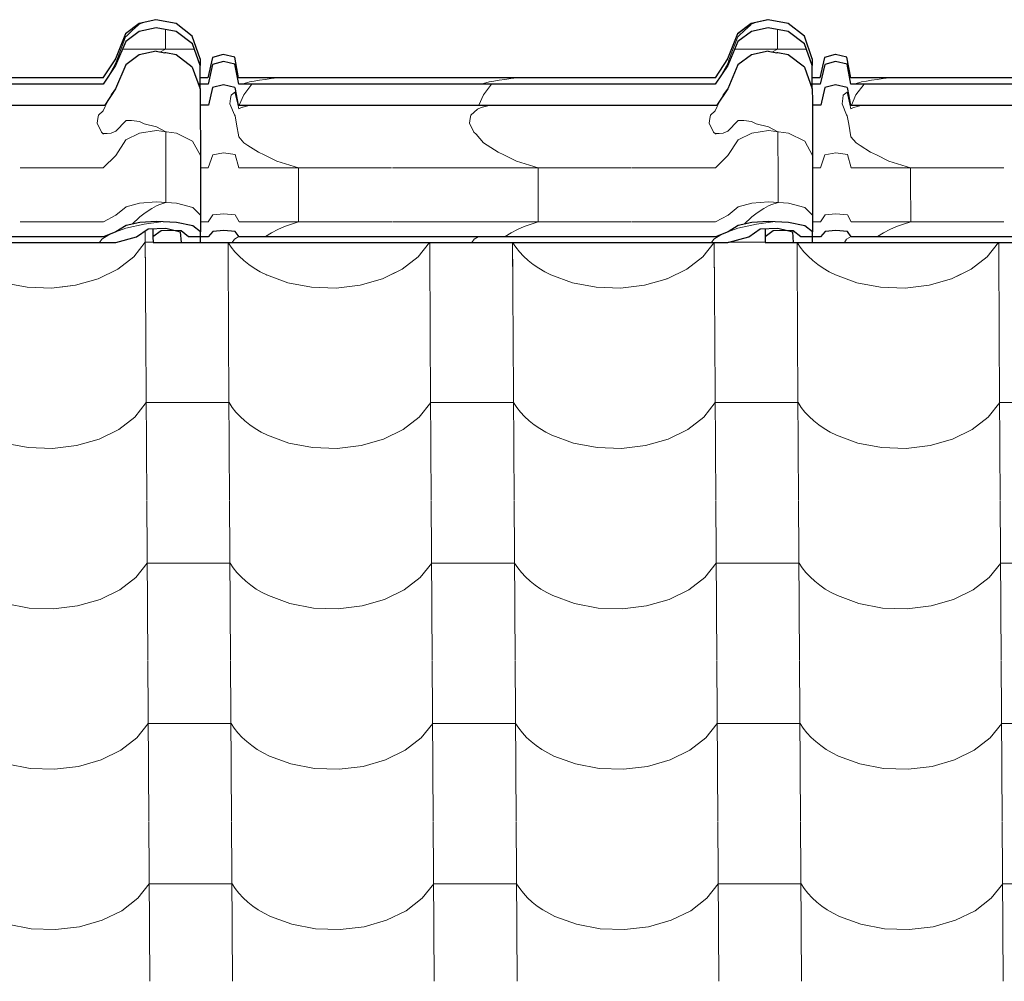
# Model space of a CAD drawing. Header units: millimetres. Extents: x -29001 to 109416, y -1251 to 13451.
# Tile 95 of 163: x -11177 to -10606, y 10428 to 10985. Entities that reach past the tile are written whole.
import ezdxf

# ---------------------------------------------------------------- set-up
doc = ezdxf.new("R2010")
doc.units = ezdxf.units.MM
doc.header["$MEASUREMENT"] = 0
for name, color, linetype in [('POHLED JIŽNÍ_1_Konstrukce - nosné', 7, 'Continuous'), ('POHLED JIŽNÍ_1_Nové_Konstrukce - krov', 7, 'Continuous'), ('POHLED JIŽNÍ_1_Nové_Konstrukce - střechy a skořepiny', 7, 'Continuous'), ('POHLED JIŽNÍ_1_Nové_Výplně - Povrchové', 7, 'Continuous')]:
    doc.layers.add(name, color=color, linetype=linetype)

# ---------------------------------------------------------------- blocks, each defined once
blk = doc.blocks.new('*X1', base_point=(-31394.74, -25864.88))
at = {"layer": 'POHLED JIŽNÍ_1_Nové_Výplně - Povrchové', "color": 21, "linetype": 'Continuous', "lineweight": 20, "true_color": 0xffaaaa}
for p, q in [((-11104.23, 10862.78), (-11103.84, 10799.61)), ((-11110.8, 10847.74), (-11104.19, 10856.13)), ((-11099.57, 10856.13), (-11104.19, 10856.13)), ((-11056.15, 10856.09), (-11055.8, 10799.61)), ((-11056.13, 10856.09), (-11054.31, 10853.33)), ((-10945.81, 10847.74), (-10939.22, 10856.09)), ((-10939.19, 10856.09), (-10938.84, 10799.61)), ((-10891.16, 10856.09), (-10890.8, 10799.61)), ((-10891.13, 10856.09), (-10889.32, 10853.33)), ((-10780.81, 10847.74), (-10774.22, 10856.09)), ((-10774.19, 10856.09), (-10773.84, 10799.61)), ((-10750.18, 10856.13), (-10766.14, 10856.13)), ((-10744.57, 10856.13), (-10750.18, 10856.13)), ((-10726.16, 10856.09), (-10725.81, 10799.61)), ((-10726.14, 10856.09), (-10724.32, 10853.33)), ((-10615.81, 10847.74), (-10609.23, 10856.09)), ((-10609.2, 10856.09), (-10608.84, 10799.61)), ((-11054.31, 10853.33), (-11052.18, 10850.64)), ((-11052.18, 10850.64), (-11049.75, 10848.05)), ((-10889.32, 10853.33), (-10887.18, 10850.64)), ((-10887.18, 10850.64), (-10884.75, 10848.05)), ((-10724.32, 10853.33), (-10722.18, 10850.64)), ((-10722.18, 10850.64), (-10719.76, 10848.05)), ((-11120.07, 10840.57), (-11110.8, 10847.74)), ((-11049.75, 10848.05), (-11047.05, 10845.59)), ((-11047.05, 10845.59), (-11044.1, 10843.26)), ((-10955.07, 10840.57), (-10945.81, 10847.74)), ((-10884.75, 10848.05), (-10882.06, 10845.59)), ((-10882.06, 10845.59), (-10879.1, 10843.26)), ((-10790.08, 10840.57), (-10780.81, 10847.74)), ((-10719.76, 10848.05), (-10717.06, 10845.59)), ((-10717.06, 10845.59), (-10714.11, 10843.26)), ((-10625.08, 10840.57), (-10615.81, 10847.74)), ((-11131.51, 10834.98), (-11120.07, 10840.57)), ((-11044.1, 10843.26), (-11040.9, 10841.08)), ((-11040.9, 10841.08), (-11037.48, 10839.06)), ((-11037.48, 10839.06), (-11033.84, 10837.21)), ((-10966.51, 10834.98), (-10955.07, 10840.57)), ((-10879.1, 10843.26), (-10875.9, 10841.08)), ((-10875.9, 10841.08), (-10872.48, 10839.06)), ((-10872.48, 10839.06), (-10868.85, 10837.21)), ((-10801.52, 10834.98), (-10790.08, 10840.57)), ((-10714.11, 10843.26), (-10710.91, 10841.08)), ((-10710.91, 10841.08), (-10707.48, 10839.06)), ((-10707.48, 10839.06), (-10703.85, 10837.21)), ((-10636.52, 10834.98), (-10625.08, 10840.57)), ((-11186.37, 10832.64), (-11172.69, 10830.05)), ((-11144.55, 10831.25), (-11131.51, 10834.98)), ((-11033.84, 10837.21), (-11021.37, 10832.64)), ((-11021.37, 10832.64), (-11007.7, 10830.05)), ((-10979.55, 10831.25), (-10966.51, 10834.98)), ((-10868.85, 10837.21), (-10856.37, 10832.64)), ((-10856.37, 10832.64), (-10842.7, 10830.05)), ((-10814.55, 10831.25), (-10801.52, 10834.98)), ((-10703.85, 10837.21), (-10691.38, 10832.64)), ((-10691.38, 10832.64), (-10677.7, 10830.05)), ((-10649.56, 10831.25), (-10636.52, 10834.98)), ((-11172.69, 10830.05), (-11158.51, 10829.58)), ((-11158.51, 10829.58), (-11144.55, 10831.25)), ((-11007.7, 10830.05), (-10993.51, 10829.58)), ((-10993.51, 10829.58), (-10979.55, 10831.25)), ((-10842.7, 10830.05), (-10828.52, 10829.58)), ((-10828.52, 10829.58), (-10814.55, 10831.25)), ((-10677.7, 10830.05), (-10663.52, 10829.58)), ((-10663.52, 10829.58), (-10649.56, 10831.25)), ((-11103.83, 10799.27), (-11103.25, 10706.6)), ((-11055.8, 10799.27), (-11055.22, 10706.6)), ((-10938.84, 10799.27), (-10938.26, 10706.6)), ((-10890.8, 10799.27), (-10890.22, 10706.6)), ((-10773.84, 10799.27), (-10773.26, 10706.6)), ((-10725.8, 10799.27), (-10725.23, 10706.6)), ((-10608.84, 10799.27), (-10608.26, 10706.6)), ((-11110.22, 10754.73), (-11103.61, 10763.12)), ((-11079.59, 10763.12), (-11103.61, 10763.12)), ((-11055.57, 10763.12), (-11079.59, 10763.12)), ((-11055.57, 10763.12), (-11053.73, 10760.33)), ((-11053.73, 10760.33), (-11051.59, 10757.63)), ((-10945.23, 10754.73), (-10938.61, 10763.12)), ((-10914.59, 10763.12), (-10938.61, 10763.12)), ((-10890.58, 10763.12), (-10914.59, 10763.12)), ((-10890.58, 10763.12), (-10888.73, 10760.33)), ((-10888.73, 10760.33), (-10886.6, 10757.63)), ((-10780.23, 10754.73), (-10773.61, 10763.12)), ((-10749.6, 10763.12), (-10773.61, 10763.12)), ((-10725.58, 10763.12), (-10749.6, 10763.12)), ((-10725.58, 10763.12), (-10723.74, 10760.33)), ((-10723.74, 10760.33), (-10721.6, 10757.63)), ((-10615.23, 10754.73), (-10608.62, 10763.12)), ((-10584.6, 10763.12), (-10608.62, 10763.12)), ((-11119.49, 10747.56), (-11110.22, 10754.73)), ((-11051.59, 10757.63), (-11049.17, 10755.04)), ((-11049.17, 10755.04), (-11046.47, 10752.58)), ((-11046.47, 10752.58), (-11043.52, 10750.25)), ((-10954.49, 10747.56), (-10945.23, 10754.73)), ((-10886.6, 10757.63), (-10884.17, 10755.04)), ((-10884.17, 10755.04), (-10881.48, 10752.58)), ((-10881.48, 10752.58), (-10878.52, 10750.25)), ((-10789.49, 10747.56), (-10780.23, 10754.73)), ((-10721.6, 10757.63), (-10719.18, 10755.04)), ((-10719.18, 10755.04), (-10716.48, 10752.58)), ((-10716.48, 10752.58), (-10713.52, 10750.25)), ((-10624.5, 10747.56), (-10615.23, 10754.73)), ((-11130.93, 10741.97), (-11119.49, 10747.56)), ((-11043.52, 10750.25), (-11040.32, 10748.07)), ((-11040.32, 10748.07), (-11036.9, 10746.05)), ((-10965.93, 10741.97), (-10954.49, 10747.56)), ((-10878.52, 10750.25), (-10875.32, 10748.07)), ((-10875.32, 10748.07), (-10871.9, 10746.05)), ((-10800.94, 10741.97), (-10789.49, 10747.56)), ((-10713.52, 10750.25), (-10710.33, 10748.07)), ((-10710.33, 10748.07), (-10706.9, 10746.05)), ((-10635.94, 10741.97), (-10624.5, 10747.56)), ((-11143.97, 10738.24), (-11130.93, 10741.97)), ((-11036.9, 10746.05), (-11033.26, 10744.21)), ((-11033.26, 10744.21), (-11020.79, 10739.63)), ((-10978.97, 10738.24), (-10965.93, 10741.97)), ((-10871.9, 10746.05), (-10868.26, 10744.21)), ((-10868.26, 10744.21), (-10855.79, 10739.63)), ((-10813.97, 10738.24), (-10800.94, 10741.97)), ((-10706.9, 10746.05), (-10703.27, 10744.21)), ((-10703.27, 10744.21), (-10690.8, 10739.63)), ((-10648.97, 10738.24), (-10635.94, 10741.97)), ((-11185.79, 10739.63), (-11172.11, 10737.05)), ((-11172.11, 10737.05), (-11157.93, 10736.57)), ((-11157.93, 10736.57), (-11143.97, 10738.24)), ((-11020.79, 10739.63), (-11007.11, 10737.05)), ((-11007.11, 10737.05), (-10992.93, 10736.57)), ((-10992.93, 10736.57), (-10978.97, 10738.24)), ((-10855.79, 10739.63), (-10842.12, 10737.05)), ((-10842.12, 10737.05), (-10827.94, 10736.57)), ((-10827.94, 10736.57), (-10813.97, 10738.24)), ((-10690.8, 10739.63), (-10677.12, 10737.05)), ((-10677.12, 10737.05), (-10662.94, 10736.57)), ((-10662.94, 10736.57), (-10648.97, 10738.24)), ((-11103.25, 10706.27), (-11102.67, 10613.59)), ((-11055.22, 10706.27), (-11054.64, 10613.59)), ((-10938.25, 10706.27), (-10937.68, 10613.59)), ((-10890.22, 10706.27), (-10889.64, 10613.59)), ((-10773.26, 10706.27), (-10772.68, 10613.59)), ((-10725.22, 10706.27), (-10724.64, 10613.59)), ((-10608.26, 10706.27), (-10607.68, 10613.59)), ((-11109.64, 10661.72), (-11103.03, 10670.11)), ((-11079.01, 10670.11), (-11103.03, 10670.11)), ((-11054.99, 10670.11), (-11079.01, 10670.11)), ((-11054.99, 10670.11), (-11053.15, 10667.32)), ((-11053.15, 10667.32), (-11051.01, 10664.62)), ((-10944.64, 10661.72), (-10938.03, 10670.11)), ((-10914.01, 10670.11), (-10938.03, 10670.11)), ((-10889.99, 10670.11), (-10914.01, 10670.11)), ((-10889.99, 10670.11), (-10888.15, 10667.32)), ((-10888.15, 10667.32), (-10886.01, 10664.62)), ((-10779.65, 10661.72), (-10773.03, 10670.11)), ((-10749.01, 10670.11), (-10773.03, 10670.11)), ((-10725, 10670.11), (-10749.01, 10670.11)), ((-10725, 10670.11), (-10723.16, 10667.32)), ((-10723.16, 10667.32), (-10721.02, 10664.62)), ((-10614.65, 10661.72), (-10608.03, 10670.11)), ((-10584.02, 10670.11), (-10608.03, 10670.11)), ((-11118.91, 10654.55), (-11109.64, 10661.72)), ((-11051.01, 10664.62), (-11048.59, 10662.03)), ((-11048.59, 10662.03), (-11045.89, 10659.57)), ((-10953.91, 10654.55), (-10944.64, 10661.72)), ((-10886.01, 10664.62), (-10883.59, 10662.03)), ((-10883.59, 10662.03), (-10880.89, 10659.57)), ((-10788.91, 10654.55), (-10779.65, 10661.72)), ((-10721.02, 10664.62), (-10718.59, 10662.03)), ((-10718.59, 10662.03), (-10715.9, 10659.57)), ((-10623.91, 10654.55), (-10614.65, 10661.72)), ((-11045.89, 10659.57), (-11042.94, 10657.24)), ((-11042.94, 10657.24), (-11039.74, 10655.06)), ((-10880.89, 10659.57), (-10877.94, 10657.24)), ((-10877.94, 10657.24), (-10874.74, 10655.06)), ((-10715.9, 10659.57), (-10712.94, 10657.24)), ((-10712.94, 10657.24), (-10709.74, 10655.06)), ((-11130.35, 10648.96), (-11118.91, 10654.55)), ((-11039.74, 10655.06), (-11036.31, 10653.04)), ((-11036.31, 10653.04), (-11032.68, 10651.2)), ((-11032.68, 10651.2), (-11020.21, 10646.62)), ((-10965.35, 10648.96), (-10953.91, 10654.55)), ((-10874.74, 10655.06), (-10871.32, 10653.04)), ((-10871.32, 10653.04), (-10867.68, 10651.2)), ((-10867.68, 10651.2), (-10855.21, 10646.62)), ((-10800.35, 10648.96), (-10788.91, 10654.55)), ((-10709.74, 10655.06), (-10706.32, 10653.04)), ((-10706.32, 10653.04), (-10702.69, 10651.2)), ((-10702.69, 10651.2), (-10690.21, 10646.62)), ((-10635.36, 10648.96), (-10623.91, 10654.55)), ((-11185.21, 10646.62), (-11171.53, 10644.04)), ((-11171.53, 10644.04), (-11157.35, 10643.57)), ((-11157.35, 10643.57), (-11143.38, 10645.24)), ((-11143.38, 10645.24), (-11130.35, 10648.96)), ((-11020.21, 10646.62), (-11006.53, 10644.04)), ((-11006.53, 10644.04), (-10992.35, 10643.57)), ((-10992.35, 10643.57), (-10978.39, 10645.24)), ((-10978.39, 10645.24), (-10965.35, 10648.96)), ((-10855.21, 10646.62), (-10841.54, 10644.04)), ((-10841.54, 10644.04), (-10827.35, 10643.57)), ((-10827.35, 10643.57), (-10813.39, 10645.24)), ((-10813.39, 10645.24), (-10800.35, 10648.96)), ((-10690.21, 10646.62), (-10676.54, 10644.04)), ((-10676.54, 10644.04), (-10662.36, 10643.57)), ((-10662.36, 10643.57), (-10648.39, 10645.24)), ((-10648.39, 10645.24), (-10635.36, 10648.96)), ((-11102.67, 10613.26), (-11102.09, 10520.58)), ((-11054.64, 10613.26), (-11054.06, 10520.58)), ((-10937.67, 10613.26), (-10937.09, 10520.58)), ((-10889.64, 10613.26), (-10889.06, 10520.58)), ((-10772.68, 10613.26), (-10772.1, 10520.58)), ((-10724.64, 10613.26), (-10724.06, 10520.58)), ((-10607.68, 10613.26), (-10607.1, 10520.58)), ((-11109.06, 10568.71), (-11102.44, 10577.1)), ((-11078.43, 10577.1), (-11102.44, 10577.1)), ((-11054.41, 10577.1), (-11078.43, 10577.1)), ((-11054.41, 10577.1), (-11052.57, 10574.31)), ((-10944.06, 10568.71), (-10937.45, 10577.1)), ((-10913.43, 10577.1), (-10937.45, 10577.1)), ((-10889.41, 10577.1), (-10913.43, 10577.1)), ((-10889.41, 10577.1), (-10887.57, 10574.31)), ((-10779.07, 10568.71), (-10772.45, 10577.1)), ((-10748.43, 10577.1), (-10772.45, 10577.1)), ((-10724.42, 10577.1), (-10748.43, 10577.1)), ((-10724.42, 10577.1), (-10722.57, 10574.31)), ((-10614.07, 10568.71), (-10607.45, 10577.1)), ((-10583.44, 10577.1), (-10607.45, 10577.1)), ((-11052.57, 10574.31), (-11050.43, 10571.61)), ((-11050.43, 10571.61), (-11048.01, 10569.02)), ((-10887.57, 10574.31), (-10885.43, 10571.61)), ((-10885.43, 10571.61), (-10883.01, 10569.02)), ((-10722.57, 10574.31), (-10720.44, 10571.61)), ((-10720.44, 10571.61), (-10718.01, 10569.02)), ((-11118.33, 10561.54), (-11109.06, 10568.71)), ((-11048.01, 10569.02), (-11045.31, 10566.56)), ((-11045.31, 10566.56), (-11042.36, 10564.23)), ((-11042.36, 10564.23), (-11039.16, 10562.05)), ((-10953.33, 10561.54), (-10944.06, 10568.71)), ((-10883.01, 10569.02), (-10880.31, 10566.56)), ((-10880.31, 10566.56), (-10877.36, 10564.23)), ((-10877.36, 10564.23), (-10874.16, 10562.05)), ((-10788.33, 10561.54), (-10779.07, 10568.71)), ((-10718.01, 10569.02), (-10715.32, 10566.56)), ((-10715.32, 10566.56), (-10712.36, 10564.23)), ((-10712.36, 10564.23), (-10709.16, 10562.05)), ((-10623.33, 10561.54), (-10614.07, 10568.71)), ((-11129.77, 10555.95), (-11118.33, 10561.54)), ((-11039.16, 10562.05), (-11035.73, 10560.04)), ((-11035.73, 10560.04), (-11032.1, 10558.19)), ((-10964.77, 10555.95), (-10953.33, 10561.54)), ((-10874.16, 10562.05), (-10870.73, 10560.04)), ((-10870.73, 10560.04), (-10867.1, 10558.19)), ((-10799.77, 10555.95), (-10788.33, 10561.54)), ((-10709.16, 10562.05), (-10705.74, 10560.04)), ((-10705.74, 10560.04), (-10702.1, 10558.19)), ((-10634.78, 10555.95), (-10623.33, 10561.54)), ((-11184.62, 10553.61), (-11170.95, 10551.03)), ((-11142.8, 10552.23), (-11129.77, 10555.95)), ((-11032.1, 10558.19), (-11019.63, 10553.61)), ((-11019.63, 10553.61), (-11005.95, 10551.03)), ((-10977.81, 10552.23), (-10964.77, 10555.95)), ((-10867.1, 10558.19), (-10854.63, 10553.61)), ((-10854.63, 10553.61), (-10840.95, 10551.03)), ((-10812.81, 10552.23), (-10799.77, 10555.95)), ((-10702.1, 10558.19), (-10689.63, 10553.61)), ((-10689.63, 10553.61), (-10675.96, 10551.03)), ((-10647.81, 10552.23), (-10634.78, 10555.95)), ((-11170.95, 10551.03), (-11156.77, 10550.56)), ((-11156.77, 10550.56), (-11142.8, 10552.23)), ((-11005.95, 10551.03), (-10991.77, 10550.56)), ((-10991.77, 10550.56), (-10977.81, 10552.23)), ((-10840.95, 10551.03), (-10826.77, 10550.56)), ((-10826.77, 10550.56), (-10812.81, 10552.23)), ((-10675.96, 10551.03), (-10661.78, 10550.56)), ((-10661.78, 10550.56), (-10647.81, 10552.23)), ((-11102.09, 10520.25), (-11101.51, 10427.57)), ((-11054.05, 10520.25), (-11053.48, 10427.57)), ((-10937.09, 10520.25), (-10936.51, 10427.57)), ((-10889.06, 10520.25), (-10888.48, 10427.57)), ((-10772.09, 10520.25), (-10771.51, 10427.57)), ((-10724.06, 10520.25), (-10723.48, 10427.57)), ((-10607.1, 10520.25), (-10606.52, 10427.57)), ((-11108.48, 10475.7), (-11101.86, 10484.09)), ((-11077.85, 10484.09), (-11101.86, 10484.09)), ((-11053.83, 10484.09), (-11077.85, 10484.09)), ((-11053.83, 10484.09), (-11051.99, 10481.3)), ((-11051.99, 10481.3), (-11049.85, 10478.6)), ((-11049.85, 10478.6), (-11047.43, 10476.01)), ((-10943.48, 10475.7), (-10936.87, 10484.09)), ((-10912.85, 10484.09), (-10936.87, 10484.09)), ((-10888.83, 10484.09), (-10912.85, 10484.09)), ((-10888.83, 10484.09), (-10886.99, 10481.3)), ((-10886.99, 10481.3), (-10884.85, 10478.6)), ((-10884.85, 10478.6), (-10882.43, 10476.01)), ((-10778.48, 10475.7), (-10771.87, 10484.09)), ((-10747.85, 10484.09), (-10771.87, 10484.09)), ((-10723.83, 10484.09), (-10747.85, 10484.09)), ((-10723.83, 10484.09), (-10721.99, 10481.3)), ((-10721.99, 10481.3), (-10719.85, 10478.6)), ((-10719.85, 10478.6), (-10717.43, 10476.01)), ((-10613.49, 10475.7), (-10606.87, 10484.09)), ((-10582.85, 10484.09), (-10606.87, 10484.09)), ((-11117.74, 10468.53), (-11108.48, 10475.7)), ((-11047.43, 10476.01), (-11044.73, 10473.55)), ((-11044.73, 10473.55), (-11041.77, 10471.22)), ((-10952.75, 10468.53), (-10943.48, 10475.7)), ((-10882.43, 10476.01), (-10879.73, 10473.55)), ((-10879.73, 10473.55), (-10876.78, 10471.22)), ((-10787.75, 10468.53), (-10778.48, 10475.7)), ((-10717.43, 10476.01), (-10714.73, 10473.55)), ((-10714.73, 10473.55), (-10711.78, 10471.22)), ((-10622.75, 10468.53), (-10613.49, 10475.7)), ((-11129.19, 10462.94), (-11117.74, 10468.53)), ((-11041.77, 10471.22), (-11038.58, 10469.04)), ((-11038.58, 10469.04), (-11035.15, 10467.03)), ((-11035.15, 10467.03), (-11031.52, 10465.18)), ((-10964.19, 10462.94), (-10952.75, 10468.53)), ((-10876.78, 10471.22), (-10873.58, 10469.04)), ((-10873.58, 10469.04), (-10870.15, 10467.03)), ((-10870.15, 10467.03), (-10866.52, 10465.18)), ((-10799.19, 10462.94), (-10787.75, 10468.53)), ((-10711.78, 10471.22), (-10708.58, 10469.04)), ((-10708.58, 10469.04), (-10705.16, 10467.03)), ((-10705.16, 10467.03), (-10701.52, 10465.18)), ((-10634.19, 10462.94), (-10622.75, 10468.53)), ((-11142.22, 10459.22), (-11129.19, 10462.94)), ((-11031.52, 10465.18), (-11019.05, 10460.61)), ((-10977.22, 10459.22), (-10964.19, 10462.94)), ((-10866.52, 10465.18), (-10854.05, 10460.61)), ((-10812.23, 10459.22), (-10799.19, 10462.94)), ((-10701.52, 10465.18), (-10689.05, 10460.61)), ((-10647.23, 10459.22), (-10634.19, 10462.94)), ((-11184.04, 10460.61), (-11170.37, 10458.02)), ((-11170.37, 10458.02), (-11156.19, 10457.55)), ((-11156.19, 10457.55), (-11142.22, 10459.22)), ((-11019.05, 10460.61), (-11005.37, 10458.02)), ((-11005.37, 10458.02), (-10991.19, 10457.55)), ((-10991.19, 10457.55), (-10977.22, 10459.22)), ((-10854.05, 10460.61), (-10840.37, 10458.02)), ((-10840.37, 10458.02), (-10826.19, 10457.55)), ((-10826.19, 10457.55), (-10812.23, 10459.22)), ((-10689.05, 10460.61), (-10675.38, 10458.02)), ((-10675.38, 10458.02), (-10661.19, 10457.55)), ((-10661.19, 10457.55), (-10647.23, 10459.22))]:
    blk.add_line(p, q, dxfattribs=at)
blk = doc.blocks.new('*X2', base_point=(-31394.74, -25864.88))
at = {"layer": 'POHLED JIŽNÍ_1_Nové_Konstrukce - střechy a skořepiny', "color": 21, "linetype": 'Continuous', "lineweight": 20, "true_color": 0xffaaaa}
for p, q in [((-11104.23, 10862.78), (-11104.04, 10832.49)), ((-11110.8, 10847.74), (-11104.19, 10856.13)), ((-11099.57, 10856.13), (-11104.19, 10856.13)), ((-11056.15, 10856.09), (-11056.04, 10837.16)), ((-11056.13, 10856.09), (-11054.31, 10853.33)), ((-10945.81, 10847.74), (-10939.22, 10856.09)), ((-10939.19, 10856.09), (-10939.07, 10836.98)), ((-10891.16, 10856.09), (-10891.04, 10836.91)), ((-10891.13, 10856.09), (-10889.32, 10853.33)), ((-10780.81, 10847.74), (-10774.22, 10856.09)), ((-10774.19, 10856.09), (-10774.01, 10826.19)), ((-10750.18, 10856.13), (-10766.14, 10856.13)), ((-10744.57, 10856.13), (-10750.18, 10856.13)), ((-10726.16, 10856.09), (-10726.02, 10833.08)), ((-10726.14, 10856.09), (-10724.32, 10853.33)), ((-10615.81, 10847.74), (-10609.23, 10856.09)), ((-10609.2, 10856.09), (-10609.07, 10836.49)), ((-11054.31, 10853.33), (-11052.18, 10850.64)), ((-11052.18, 10850.64), (-11049.75, 10848.05)), ((-10889.32, 10853.33), (-10887.18, 10850.64)), ((-10887.18, 10850.64), (-10884.75, 10848.05)), ((-10724.32, 10853.33), (-10722.18, 10850.64)), ((-10722.18, 10850.64), (-10719.76, 10848.05)), ((-11120.07, 10840.57), (-11110.8, 10847.74)), ((-11049.75, 10848.05), (-11047.05, 10845.59)), ((-11047.05, 10845.59), (-11044.1, 10843.26)), ((-10955.07, 10840.57), (-10945.81, 10847.74)), ((-10884.75, 10848.05), (-10882.06, 10845.59)), ((-10882.06, 10845.59), (-10879.1, 10843.26)), ((-10790.08, 10840.57), (-10780.81, 10847.74)), ((-10719.76, 10848.05), (-10717.06, 10845.59)), ((-10717.06, 10845.59), (-10714.11, 10843.26)), ((-10625.08, 10840.57), (-10615.81, 10847.74)), ((-11131.51, 10834.98), (-11120.07, 10840.57)), ((-11044.1, 10843.26), (-11040.9, 10841.08)), ((-11040.9, 10841.08), (-11037.48, 10839.06)), ((-11037.48, 10839.06), (-11033.84, 10837.21)), ((-10962.34, 10837.02), (-10955.07, 10840.57)), ((-10879.1, 10843.26), (-10875.9, 10841.08)), ((-10875.9, 10841.08), (-10872.48, 10839.06)), ((-10872.48, 10839.06), (-10868.85, 10837.21)), ((-10801.52, 10834.98), (-10790.08, 10840.57)), ((-10714.11, 10843.26), (-10710.91, 10841.08)), ((-10710.91, 10841.08), (-10707.48, 10839.06)), ((-10707.48, 10839.06), (-10703.85, 10837.21)), ((-10633.35, 10836.53), (-10625.08, 10840.57)), ((-11144.55, 10831.25), (-11131.51, 10834.98)), ((-11033.84, 10837.21), (-11033.6, 10837.13)), ((-10868.85, 10837.21), (-10867.93, 10836.88)), ((-10801.9, 10834.87), (-10801.52, 10834.98)), ((-10703.85, 10837.21), (-10702.25, 10836.63)), ((-11153.51, 10830.18), (-11144.55, 10831.25))]:
    blk.add_line(p, q, dxfattribs=at)

msp = doc.modelspace()

# ---------------------------------------------------------------- linework, layer by layer
at = {"layer": 'POHLED JIŽNÍ_1_Nové_Konstrukce - krov', "color": 1, "linetype": 'Continuous', "lineweight": 25}
for p, q in [((-11107.73, 10983.03), (-11115.6, 10976.93)), ((-11098.01, 10985.2), (-11107.73, 10983.03)), ((-11086.29, 10982.9), (-11097.94, 10985.2)), ((-11076.9, 10975.64), (-11086.29, 10982.9)), ((-10752.74, 10983.03), (-10760.6, 10976.93)), ((-10743.01, 10985.2), (-10752.74, 10983.03)), ((-10731.29, 10982.9), (-10742.94, 10985.2)), ((-10721.9, 10975.64), (-10731.29, 10982.9)), ((-11115.6, 10976.93), (-11121.47, 10962.56)), ((-11107.61, 10978.44), (-11115.48, 10972.52)), ((-11097.88, 10980.54), (-11107.61, 10978.44)), ((-11086.22, 10978.31), (-11097.88, 10980.54)), ((-11076.84, 10971.28), (-11086.22, 10978.31)), ((-11072.37, 10962.56), (-11076.9, 10975.64)), ((-10760.6, 10976.93), (-10766.47, 10962.56)), ((-10752.61, 10978.44), (-10760.48, 10972.52)), ((-10742.88, 10980.54), (-10752.61, 10978.44)), ((-10731.22, 10978.31), (-10742.88, 10980.54)), ((-10721.84, 10971.28), (-10731.22, 10978.31)), ((-10717.37, 10962.56), (-10721.9, 10975.64)), ((-11115.48, 10972.52), (-11121.36, 10958.59)), ((-11072.31, 10958.59), (-11076.84, 10971.28)), ((-10760.48, 10972.52), (-10766.36, 10958.59)), ((-10717.31, 10958.59), (-10721.84, 10971.28)), ((-11107.61, 10964.91), (-11115.49, 10959)), ((-11097.88, 10967.02), (-11107.61, 10964.91)), ((-11097.88, 10967.02), (-11092.82, 10966.05)), ((-11092.24, 10965.94), (-11092.82, 10966.05)), ((-11092.4, 10966.08), (-11092.24, 10965.94)), ((-11086.23, 10964.79), (-11092.24, 10965.94)), ((-11076.85, 10957.75), (-11086.23, 10964.79)), ((-11058.95, 10965.04), (-11065.18, 10963.3)), ((-11052.17, 10963.47), (-11058.89, 10965.04)), ((-10752.62, 10964.91), (-10760.49, 10959)), ((-10742.89, 10967.02), (-10752.62, 10964.91)), ((-10742.89, 10967.02), (-10737.82, 10966.05)), ((-10737.24, 10965.94), (-10737.82, 10966.05)), ((-10737.4, 10966.08), (-10737.24, 10965.94)), ((-10731.23, 10964.79), (-10737.24, 10965.94)), ((-10721.85, 10957.75), (-10731.23, 10964.79)), ((-10703.95, 10965.04), (-10710.19, 10963.3)), ((-10697.17, 10963.47), (-10703.89, 10965.04)), ((-11121.47, 10962.56), (-11128.69, 10951.44)), ((-11121.36, 10958.59), (-11128.58, 10947.81)), ((-11115.49, 10959), (-11121.37, 10945.07)), ((-11072.37, 10962.56), (-11072.31, 10958.59)), ((-11072.32, 10947.81), (-11072.31, 10958.59)), ((-11065.18, 10963.3), (-11067.85, 10951.44)), ((-11065.07, 10959.31), (-11067.75, 10947.81)), ((-11058.83, 10961), (-11065.07, 10959.31)), ((-11052.11, 10959.47), (-11058.83, 10961)), ((-11049.98, 10951.44), (-11052.17, 10963.47)), ((-11049.93, 10947.81), (-11052.11, 10959.47)), ((-10766.47, 10962.56), (-10773.69, 10951.44)), ((-10766.36, 10958.59), (-10773.58, 10947.81)), ((-10760.49, 10959), (-10766.37, 10945.07)), ((-10717.37, 10962.56), (-10717.31, 10958.59)), ((-10717.32, 10947.81), (-10717.31, 10958.59)), ((-10710.19, 10963.3), (-10712.85, 10951.44)), ((-10710.07, 10959.31), (-10712.75, 10947.81)), ((-10703.84, 10961), (-10710.07, 10959.31)), ((-10697.11, 10959.47), (-10703.84, 10961)), ((-10694.98, 10951.44), (-10697.17, 10963.47)), ((-10694.93, 10947.81), (-10697.11, 10959.47)), ((-11076.85, 10957.75), (-11072.32, 10945.07)), ((-10721.85, 10957.75), (-10717.32, 10945.07)), ((-11134.17, 10951.44), (-11399.74, 10951.44)), ((-11134.12, 10947.81), (-11399.69, 10947.81)), ((-11128.63, 10951.44), (-11134.17, 10951.44)), ((-11128.58, 10947.81), (-11134.12, 10947.81)), ((-11067.75, 10947.81), (-11073.3, 10947.81)), ((-11072.32, 10945.07), (-11072.32, 10947.81)), ((-11067.8, 10951.44), (-11072.31, 10951.44)), ((-11058.84, 10947.48), (-11065.08, 10945.79)), ((-11052.12, 10945.95), (-11058.84, 10947.48)), ((-11044.74, 10951.44), (-11049.98, 10951.44)), ((-11044.69, 10947.81), (-11049.93, 10947.81)), ((-10779.17, 10951.44), (-11044.74, 10951.44)), ((-10779.12, 10947.81), (-11044.69, 10947.81)), ((-10773.64, 10951.44), (-10779.17, 10951.44)), ((-10773.58, 10947.81), (-10779.12, 10947.81)), ((-10712.75, 10947.81), (-10718.3, 10947.81)), ((-10712.8, 10951.44), (-10717.32, 10951.44)), ((-10717.32, 10945.07), (-10717.32, 10947.81)), ((-10703.85, 10947.48), (-10710.08, 10945.79)), ((-10697.12, 10945.95), (-10703.85, 10947.48)), ((-10689.75, 10951.44), (-10694.98, 10951.44)), ((-10689.7, 10947.81), (-10694.93, 10947.81)), ((-10424.18, 10951.44), (-10689.75, 10951.44)), ((-10424.12, 10947.81), (-10689.7, 10947.81)), ((-11121.37, 10945.07), (-11127.64, 10935.71)), ((-11072.32, 10945.07), (-11072.27, 10938.09)), ((-11065.08, 10945.79), (-11067.42, 10935.71)), ((-11052.12, 10945.95), (-11050.21, 10935.71)), ((-10766.37, 10945.07), (-10772.64, 10935.71)), ((-10717.32, 10945.07), (-10717.27, 10938.09)), ((-10710.08, 10945.79), (-10712.43, 10935.71)), ((-10697.12, 10945.95), (-10695.21, 10935.71)), ((-11405.2, 10935.71), (-11127.64, 10935.71)), ((-11072.27, 10938.09), (-11072.23, 10927.87)), ((-11067.42, 10935.71), (-11072.26, 10935.71)), ((-11050.21, 10935.71), (-10772.64, 10935.71)), ((-10717.27, 10938.09), (-10717.23, 10927.87)), ((-10712.43, 10935.71), (-10717.26, 10935.71)), ((-10695.21, 10935.71), (-10417.64, 10935.71)), ((-11072.23, 10927.87), (-11072.19, 10914.75)), ((-10717.23, 10927.87), (-10717.19, 10914.75)), ((-11072.19, 10914.75), (-11072.16, 10899.1)), ((-10717.19, 10914.75), (-10717.16, 10899.1)), ((-11072.16, 10899.1), (-11072.13, 10881.41)), ((-10717.16, 10899.1), (-10717.13, 10881.41)), ((-11072.13, 10881.41), (-11072.12, 10862.22)), ((-10717.13, 10881.41), (-10717.12, 10862.22)), ((-11107.38, 10867.54), (-11115.26, 10865.95)), ((-11097.64, 10868.1), (-11107.38, 10867.54)), ((-11085.99, 10867.5), (-11097.64, 10868.1)), ((-11076.62, 10865.62), (-11085.99, 10867.5)), ((-10752.38, 10867.54), (-10760.26, 10865.95)), ((-10742.64, 10868.1), (-10752.38, 10867.54)), ((-10731, 10867.5), (-10742.64, 10868.1)), ((-10721.62, 10865.62), (-10731, 10867.5)), ((-11121.16, 10862.22), (-11128.41, 10859.33)), ((-11115.26, 10865.95), (-11121.16, 10862.22)), ((-11109.16, 10859.33), (-11102.5, 10864)), ((-11102.5, 10864), (-11092.19, 10864.23)), ((-11099.69, 10864.06), (-11099.69, 10859.33)), ((-11094.93, 10862.76), (-11099.69, 10859.33)), ((-11088.89, 10863.02), (-11094.93, 10862.76)), ((-11092.19, 10864.23), (-11086.75, 10862.92)), ((-11083.33, 10862.76), (-11088.89, 10863.02)), ((-11086.75, 10862.92), (-11083.85, 10862.22)), ((-11083.85, 10862.22), (-11083.34, 10856.09)), ((-11078.98, 10859.33), (-11083.33, 10862.76)), ((-11072.12, 10862.22), (-11076.62, 10865.62)), ((-11072.14, 10859.33), (-11072.12, 10862.22)), ((-11064.88, 10862.41), (-11067.57, 10859.33)), ((-11058.64, 10862.87), (-11064.88, 10862.41)), ((-11051.91, 10862.46), (-11058.64, 10862.87)), ((-11049.75, 10859.33), (-11051.91, 10862.46)), ((-10766.16, 10862.22), (-10773.41, 10859.33)), ((-10760.26, 10865.95), (-10766.16, 10862.22)), ((-10754.16, 10859.33), (-10747.5, 10864)), ((-10747.5, 10864), (-10737.19, 10864.23)), ((-10744.69, 10864.06), (-10744.69, 10859.33)), ((-10739.93, 10862.76), (-10744.69, 10859.33)), ((-10733.89, 10863.02), (-10739.93, 10862.76)), ((-10737.19, 10864.23), (-10731.75, 10862.92)), ((-10728.33, 10862.76), (-10733.89, 10863.02)), ((-10731.75, 10862.92), (-10728.85, 10862.22)), ((-10728.85, 10862.22), (-10728.34, 10856.09)), ((-10723.98, 10859.33), (-10728.33, 10862.76)), ((-10717.12, 10862.22), (-10721.62, 10865.62)), ((-10717.14, 10859.33), (-10717.12, 10862.22)), ((-10709.88, 10862.41), (-10712.57, 10859.33)), ((-10703.64, 10862.87), (-10709.88, 10862.41)), ((-10696.92, 10862.46), (-10703.64, 10862.87)), ((-10694.76, 10859.33), (-10696.92, 10862.46)), ((-11412.42, 10856.09), (-11121.28, 10856.09)), ((-11133.95, 10859.33), (-11399.52, 10859.33)), ((-11128.41, 10859.33), (-11133.95, 10859.33)), ((-11121.28, 10856.09), (-11109.16, 10859.33)), ((-11099.69, 10859.33), (-11099.57, 10856.09)), ((-11099.57, 10856.09), (-11084.63, 10856.09)), ((-11084.63, 10856.09), (-11083.34, 10856.09)), ((-11083.34, 10856.09), (-11072.17, 10856.09)), ((-11073.8, 10859.33), (-11078.98, 10859.33)), ((-11067.57, 10859.33), (-11073.8, 10859.33)), ((-11072.17, 10856.09), (-11072.14, 10859.33)), ((-11072.17, 10856.09), (-11057.42, 10856.09)), ((-11057.42, 10856.09), (-10766.28, 10856.09)), ((-11044.52, 10859.33), (-11049.75, 10859.33)), ((-10778.95, 10859.33), (-11044.52, 10859.33)), ((-10773.41, 10859.33), (-10778.95, 10859.33)), ((-10766.28, 10856.09), (-10754.16, 10859.33)), ((-10744.69, 10859.33), (-10744.57, 10856.09)), ((-10744.57, 10856.09), (-10729.63, 10856.09)), ((-10729.63, 10856.09), (-10728.34, 10856.09)), ((-10728.34, 10856.09), (-10717.17, 10856.09)), ((-10718.8, 10859.33), (-10723.98, 10859.33)), ((-10712.57, 10859.33), (-10718.8, 10859.33)), ((-10717.17, 10856.09), (-10717.14, 10859.33)), ((-10717.17, 10856.09), (-10702.42, 10856.09)), ((-10702.42, 10856.09), (-10411.28, 10856.09)), ((-10689.52, 10859.33), (-10694.76, 10859.33)), ((-10423.95, 10859.33), (-10689.52, 10859.33))]:
    msp.add_line(p, q, dxfattribs=at)
at = {"layer": 'POHLED JIŽNÍ_1_Nové_Konstrukce - krov', "color": 21, "linetype": 'Continuous', "lineweight": 20, "true_color": 0xffaaaa}
for p, q in [((-11107.69, 10983.03), (-11115.56, 10976.93)), ((-11108.18, 10982.11), (-11111.66, 10978.88)), ((-11107.66, 10982.59), (-11108.18, 10982.11)), ((-11097.96, 10985.2), (-11107.69, 10983.03)), ((-11104.51, 10983.72), (-11107.66, 10982.59)), ((-11104.43, 10983.75), (-11104.51, 10983.72)), ((-11100.65, 10984.6), (-11104.43, 10983.75)), ((-11097.95, 10985.2), (-11100.65, 10984.6)), ((-10752.69, 10983.03), (-10760.56, 10976.93)), ((-10753.19, 10982.11), (-10756.66, 10978.88)), ((-10752.66, 10982.59), (-10753.19, 10982.11)), ((-10742.96, 10985.2), (-10752.69, 10983.03)), ((-10749.51, 10983.72), (-10752.66, 10982.59)), ((-10749.43, 10983.75), (-10749.51, 10983.72)), ((-10745.65, 10984.6), (-10749.43, 10983.75)), ((-10742.95, 10985.2), (-10745.65, 10984.6)), ((-11115.56, 10976.93), (-11121.43, 10962.56)), ((-11115.56, 10976.93), (-11121.43, 10962.56)), ((-11114.9, 10975.8), (-11115.52, 10975.21)), ((-11111.66, 10978.88), (-11114.9, 10975.8)), ((-11092.38, 10979.49), (-11092.38, 10968.08)), ((-10760.56, 10976.93), (-10766.43, 10962.56)), ((-10760.56, 10976.93), (-10766.43, 10962.56)), ((-10759.91, 10975.8), (-10760.52, 10975.21)), ((-10756.66, 10978.88), (-10759.91, 10975.8)), ((-10737.38, 10979.49), (-10737.38, 10968.08)), ((-11115.52, 10975.21), (-11117.91, 10968.92)), ((-11115.52, 10975.21), (-11117.91, 10968.92)), ((-10760.52, 10975.21), (-10762.92, 10968.92)), ((-10760.52, 10975.21), (-10762.92, 10968.92)), ((-11117.91, 10968.92), (-11120.67, 10961.67)), ((-11117.91, 10968.92), (-11120.67, 10961.67)), ((-11075.7, 10968.08), (-11117.35, 10968.08)), ((-11095.38, 10966.54), (-11092.38, 10968.08)), ((-11058.91, 10965.04), (-11065.14, 10963.3)), ((-10762.92, 10968.92), (-10765.67, 10961.67)), ((-10762.92, 10968.92), (-10765.67, 10961.67)), ((-10720.7, 10968.08), (-10762.36, 10968.08)), ((-10740.38, 10966.54), (-10737.38, 10968.08)), ((-10703.91, 10965.04), (-10710.14, 10963.3)), ((-11121.43, 10962.56), (-11128.65, 10951.44)), ((-11121.43, 10962.56), (-11128.65, 10951.44)), ((-11121.37, 10959.77), (-11125.34, 10952.65)), ((-11121.37, 10959.77), (-11125.34, 10952.65)), ((-11120.67, 10961.67), (-11121.37, 10959.77)), ((-11120.67, 10961.67), (-11121.37, 10959.77)), ((-11065.14, 10963.3), (-11067.81, 10951.44)), ((-11065.14, 10963.3), (-11067.81, 10951.44)), ((-10766.43, 10962.56), (-10773.65, 10951.44)), ((-10766.43, 10962.56), (-10773.65, 10951.44)), ((-10766.37, 10959.77), (-10770.34, 10952.65)), ((-10766.37, 10959.77), (-10770.34, 10952.65)), ((-10765.67, 10961.67), (-10766.37, 10959.77)), ((-10765.67, 10961.67), (-10766.37, 10959.77)), ((-10710.14, 10963.3), (-10712.81, 10951.44)), ((-10710.14, 10963.3), (-10712.81, 10951.44)), ((-11044.71, 10948.8), (-11048.34, 10947.81)), ((-11047.01, 10941.56), (-11042.29, 10947.81)), ((-11043.68, 10949.08), (-11044.71, 10948.8)), ((-11040.92, 10949.62), (-11043.68, 10949.08)), ((-11037.91, 10950.12), (-11040.92, 10949.62)), ((-11034.66, 10950.6), (-11037.91, 10950.12)), ((-11031.19, 10951.03), (-11034.66, 10950.6)), ((-11027.52, 10951.43), (-11031.19, 10951.03)), ((-11027.44, 10951.44), (-11027.52, 10951.43)), ((-10904.68, 10949.08), (-10909.34, 10947.81)), ((-10908.01, 10941.56), (-10903.29, 10947.81)), ((-10901.92, 10949.62), (-10904.68, 10949.08)), ((-10898.91, 10950.12), (-10901.92, 10949.62)), ((-10895.66, 10950.6), (-10898.91, 10950.12)), ((-10892.19, 10951.03), (-10895.66, 10950.6)), ((-10888.52, 10951.43), (-10892.19, 10951.03)), ((-10888.44, 10951.44), (-10888.52, 10951.43)), ((-10689.71, 10948.8), (-10693.34, 10947.81)), ((-10692.01, 10941.56), (-10687.29, 10947.81)), ((-10688.68, 10949.08), (-10689.71, 10948.8)), ((-10685.92, 10949.62), (-10688.68, 10949.08)), ((-10682.91, 10950.12), (-10685.92, 10949.62)), ((-10679.67, 10950.6), (-10682.91, 10950.12)), ((-10676.19, 10951.03), (-10679.67, 10950.6)), ((-10672.52, 10951.43), (-10676.19, 10951.03)), ((-10672.44, 10951.44), (-10672.52, 10951.43)), ((-11124.56, 10940.31), (-11124.01, 10941.56)), ((-11124.56, 10940.31), (-11124.01, 10941.56)), ((-11124.01, 10941.56), (-11121.37, 10945.07)), ((-11124.01, 10941.56), (-11121.45, 10944.94)), ((-11054.33, 10941.37), (-11054.65, 10939.46)), ((-11052.1, 10943.16), (-11054.33, 10941.37)), ((-11050.49, 10936.24), (-11052.1, 10943.16)), ((-11049.59, 10935.71), (-11047.01, 10941.56)), ((-10910.59, 10935.71), (-10908.01, 10941.56)), ((-10769.56, 10940.31), (-10769.01, 10941.56)), ((-10769.56, 10940.31), (-10769.01, 10941.56)), ((-10769.01, 10941.56), (-10766.37, 10945.07)), ((-10769.01, 10941.56), (-10766.45, 10944.94)), ((-10699.33, 10941.37), (-10699.65, 10939.46)), ((-10697.1, 10943.16), (-10699.33, 10941.37)), ((-10695.49, 10936.24), (-10697.1, 10943.16)), ((-10694.59, 10935.71), (-10692.01, 10941.56)), ((-11125.35, 10939.13), (-11127.49, 10934.88)), ((-11125.35, 10939.13), (-11127.49, 10934.88)), ((-11054.65, 10939.46), (-11055, 10936.42)), ((-11055, 10936.42), (-11052.48, 10930.02)), ((-11049.93, 10933.53), (-11050.49, 10936.24)), ((-11043.68, 10935.41), (-11044.71, 10935.16)), ((-11043.68, 10935.41), (-11044.71, 10935.16)), ((-11041.9, 10935.71), (-11043.68, 10935.41)), ((-11041.9, 10935.71), (-11043.68, 10935.41)), ((-10904.69, 10935.41), (-10909.35, 10934.29)), ((-10904.69, 10935.41), (-10908.69, 10934.44)), ((-10902.9, 10935.71), (-10904.69, 10935.41)), ((-10902.9, 10935.71), (-10904.69, 10935.41)), ((-10770.35, 10939.13), (-10772.5, 10934.88)), ((-10770.35, 10939.13), (-10772.5, 10934.88)), ((-10699.65, 10939.46), (-10700.01, 10936.42)), ((-10700.01, 10936.42), (-10697.49, 10930.02)), ((-10694.93, 10933.53), (-10695.49, 10936.24)), ((-10688.69, 10935.41), (-10689.72, 10935.16)), ((-10688.69, 10935.41), (-10689.72, 10935.16)), ((-10686.9, 10935.71), (-10688.69, 10935.41)), ((-10686.9, 10935.71), (-10688.69, 10935.41)), ((-11131.34, 10929.74), (-11131.67, 10927.97)), ((-11131.34, 10929.74), (-11131.67, 10927.97)), ((-11128.58, 10932.27), (-11131.34, 10929.74)), ((-11128.58, 10932.27), (-11131.34, 10929.74)), ((-11127.49, 10934.88), (-11128.58, 10932.27)), ((-11127.49, 10934.88), (-11128.58, 10932.27)), ((-11052.48, 10930.02), (-11052.03, 10929.48)), ((-11048.35, 10934.29), (-11049.93, 10933.53)), ((-11044.71, 10935.16), (-11048.35, 10934.29)), ((-11044.71, 10935.16), (-11047.69, 10934.44)), ((-10915.34, 10929.74), (-10915.67, 10927.97)), ((-10911.5, 10933.27), (-10915.34, 10929.74)), ((-10909.35, 10934.29), (-10911.5, 10933.27)), ((-10776.34, 10929.74), (-10776.67, 10927.97)), ((-10776.34, 10929.74), (-10776.67, 10927.97)), ((-10773.58, 10932.27), (-10776.34, 10929.74)), ((-10773.58, 10932.27), (-10776.34, 10929.74)), ((-10772.5, 10934.88), (-10773.58, 10932.27)), ((-10772.5, 10934.88), (-10773.58, 10932.27)), ((-10697.49, 10930.02), (-10697.03, 10929.48)), ((-10693.35, 10934.29), (-10694.93, 10933.53)), ((-10689.72, 10935.16), (-10693.35, 10934.29)), ((-10689.72, 10935.16), (-10692.69, 10934.44)), ((-11131.67, 10927.97), (-11132.02, 10925.18)), ((-11131.67, 10927.97), (-11132.02, 10925.18)), ((-11132.02, 10925.18), (-11129.5, 10919.9)), ((-11132.02, 10925.18), (-11129.5, 10919.9)), ((-11121.25, 10920.57), (-11115.5, 10926.48)), ((-11121.25, 10920.57), (-11115.5, 10926.48)), ((-11115.5, 10926.48), (-11115.35, 10926.67)), ((-11115.5, 10926.48), (-11115.35, 10926.67)), ((-11115.35, 10926.67), (-11112.06, 10926.74)), ((-11112.06, 10926.74), (-11107.46, 10926.26)), ((-11107.46, 10926.26), (-11104.76, 10924.9)), ((-11104.76, 10924.9), (-11097.71, 10923.1)), ((-11052.03, 10929.48), (-11051.17, 10924.69)), ((-11051.17, 10924.69), (-11049.85, 10917.22)), ((-10915.67, 10927.97), (-10916.02, 10925.18)), ((-10916.02, 10925.18), (-10913.5, 10919.9)), ((-10776.67, 10927.97), (-10777.02, 10925.18)), ((-10776.67, 10927.97), (-10777.02, 10925.18)), ((-10777.02, 10925.18), (-10774.5, 10919.9)), ((-10777.02, 10925.18), (-10774.5, 10919.9)), ((-10766.25, 10920.57), (-10760.5, 10926.48)), ((-10766.25, 10920.57), (-10760.5, 10926.48)), ((-10760.5, 10926.48), (-10760.35, 10926.67)), ((-10760.5, 10926.48), (-10760.35, 10926.67)), ((-10760.35, 10926.67), (-10757.07, 10926.74)), ((-10757.07, 10926.74), (-10752.46, 10926.26)), ((-10752.46, 10926.26), (-10749.76, 10924.9)), ((-10749.76, 10924.9), (-10742.72, 10923.1)), ((-10697.03, 10929.48), (-10696.17, 10924.69)), ((-10696.17, 10924.69), (-10694.85, 10917.22)), ((-11129.5, 10919.9), (-11128.51, 10919.03)), ((-11129.5, 10919.9), (-11128.51, 10919.03)), ((-11128.51, 10919.03), (-11123.9, 10919.36)), ((-11128.51, 10919.03), (-11128.17, 10919.15)), ((-11128.17, 10919.15), (-11123.9, 10919.36)), ((-11123.9, 10919.36), (-11121.25, 10920.57)), ((-11123.9, 10919.36), (-11121.25, 10920.57)), ((-11107.44, 10919.48), (-11115.32, 10915.59)), ((-11097.71, 10920.87), (-11107.44, 10919.48)), ((-11097.71, 10923.1), (-11092.21, 10920.17)), ((-11086.06, 10919.4), (-11097.71, 10920.87)), ((-11092.19, 10911.51), (-11092.21, 10920.17)), ((-11076.69, 10914.77), (-11086.06, 10919.4)), ((-10913.5, 10919.9), (-10912.18, 10918.73)), ((-10912.18, 10918.73), (-10907.91, 10913.88)), ((-10774.5, 10919.9), (-10773.51, 10919.03)), ((-10774.5, 10919.9), (-10773.51, 10919.03)), ((-10773.51, 10919.03), (-10768.9, 10919.36)), ((-10773.51, 10919.03), (-10773.18, 10919.15)), ((-10773.18, 10919.15), (-10768.9, 10919.36)), ((-10768.9, 10919.36), (-10766.25, 10920.57)), ((-10768.9, 10919.36), (-10766.25, 10920.57)), ((-10752.44, 10919.48), (-10760.32, 10915.59)), ((-10742.71, 10920.87), (-10752.44, 10919.48)), ((-10742.72, 10923.1), (-10737.21, 10920.17)), ((-10731.06, 10919.4), (-10742.71, 10920.87)), ((-10737.19, 10911.51), (-10737.21, 10920.17)), ((-10721.69, 10914.77), (-10731.06, 10919.4)), ((-11115.32, 10915.59), (-11121.22, 10906.42)), ((-11115.32, 10915.59), (-11121.22, 10906.42)), ((-11072.17, 10906.42), (-11076.69, 10914.77)), ((-11049.85, 10917.22), (-11046.91, 10913.88)), ((-11046.91, 10913.88), (-11044.6, 10912.34)), ((-10907.91, 10913.88), (-10899.54, 10908.3)), ((-10760.32, 10915.59), (-10766.22, 10906.42)), ((-10760.32, 10915.59), (-10766.22, 10906.42)), ((-10717.17, 10906.42), (-10721.69, 10914.77)), ((-10694.85, 10917.22), (-10691.92, 10913.88)), ((-10691.92, 10913.88), (-10689.6, 10912.34)), ((-11092.18, 10900.69), (-11092.19, 10911.51)), ((-11064.94, 10906.89), (-11067.62, 10899.31)), ((-11064.94, 10906.89), (-11067.62, 10899.31)), ((-11058.69, 10908), (-11064.94, 10906.89)), ((-11051.97, 10906.99), (-11058.69, 10908)), ((-11049.81, 10899.31), (-11051.97, 10906.99)), ((-11044.6, 10912.34), (-11038.54, 10908.3)), ((-11038.54, 10908.3), (-11035.11, 10906.85)), ((-11035.11, 10906.85), (-11027.81, 10903.17)), ((-10899.54, 10908.3), (-10896.11, 10906.85)), ((-10896.11, 10906.85), (-10888.81, 10903.17)), ((-10737.18, 10900.69), (-10737.19, 10911.51)), ((-10709.94, 10906.89), (-10712.63, 10899.31)), ((-10709.94, 10906.89), (-10712.63, 10899.31)), ((-10703.7, 10908), (-10709.94, 10906.89)), ((-10696.97, 10906.99), (-10703.7, 10908)), ((-10694.81, 10899.31), (-10696.97, 10906.99)), ((-10689.6, 10912.34), (-10683.54, 10908.3)), ((-10683.54, 10908.3), (-10680.11, 10906.85)), ((-10680.11, 10906.85), (-10672.82, 10903.17)), ((-11121.22, 10906.42), (-11128.46, 10899.31)), ((-11121.22, 10906.42), (-11128.46, 10899.31)), ((-11027.81, 10903.17), (-11015.27, 10899.31)), ((-10888.81, 10903.17), (-10876.27, 10899.31)), ((-10766.22, 10906.42), (-10773.46, 10899.31)), ((-10766.22, 10906.42), (-10773.46, 10899.31)), ((-10672.82, 10903.17), (-10660.27, 10899.31)), ((-11134, 10899.31), (-11176.74, 10899.31)), ((-11128.46, 10899.31), (-11134, 10899.31)), ((-11128.46, 10899.31), (-11133.48, 10899.31)), ((-11092.16, 10890.56), (-11092.18, 10900.69)), ((-11067.62, 10899.31), (-11072.16, 10899.31)), ((-11067.62, 10899.31), (-11072.16, 10899.31)), ((-11044.57, 10899.31), (-11049.81, 10899.31)), ((-10961.24, 10899.31), (-11044.57, 10899.31)), ((-11015.26, 10892.7), (-11015.27, 10899.31)), ((-10822.24, 10899.31), (-10960.74, 10899.31)), ((-10876.26, 10892.7), (-10876.27, 10899.31)), ((-10779, 10899.31), (-10821.74, 10899.31)), ((-10773.46, 10899.31), (-10779, 10899.31)), ((-10773.46, 10899.31), (-10778.48, 10899.31)), ((-10737.17, 10890.56), (-10737.18, 10900.69)), ((-10712.63, 10899.31), (-10717.16, 10899.31)), ((-10712.63, 10899.31), (-10717.16, 10899.31)), ((-10689.57, 10899.31), (-10694.81, 10899.31)), ((-10606.24, 10899.31), (-10689.57, 10899.31)), ((-10660.26, 10892.7), (-10660.27, 10899.31)), ((-11092.15, 10879.19), (-11092.16, 10890.56)), ((-11015.25, 10884.44), (-11015.26, 10892.7)), ((-10876.25, 10884.44), (-10876.26, 10892.7)), ((-10737.15, 10879.19), (-10737.17, 10890.56)), ((-10660.25, 10884.44), (-10660.26, 10892.7)), ((-11015.24, 10876.69), (-11015.25, 10884.44)), ((-10876.24, 10876.69), (-10876.25, 10884.44)), ((-10660.24, 10876.69), (-10660.25, 10884.44)), ((-11107.39, 10878.82), (-11115.27, 10876.73)), ((-11097.65, 10879.56), (-11107.39, 10878.82)), ((-11086, 10878.77), (-11097.65, 10879.56)), ((-11092.15, 10879.19), (-11096.32, 10877.77)), ((-11076.63, 10876.29), (-11086, 10878.77)), ((-10752.39, 10878.82), (-10760.27, 10876.73)), ((-10742.65, 10879.56), (-10752.39, 10878.82)), ((-10731, 10878.77), (-10742.65, 10879.56)), ((-10737.15, 10879.19), (-10741.32, 10877.77)), ((-10721.63, 10876.29), (-10731, 10878.77)), ((-11115.27, 10876.73), (-11121.17, 10871.82)), ((-11115.27, 10876.73), (-11121.17, 10871.82)), ((-11104.22, 10873.17), (-11107.38, 10870.83)), ((-11100.35, 10875.68), (-11104.22, 10873.17)), ((-11097.65, 10877.2), (-11100.35, 10875.68)), ((-11096.32, 10877.77), (-11097.65, 10877.2)), ((-11072.12, 10871.82), (-11076.63, 10876.29)), ((-11058.65, 10872.67), (-11064.89, 10872.07)), ((-11051.92, 10872.13), (-11058.65, 10872.67)), ((-11015.23, 10868.01), (-11015.24, 10876.69)), ((-10876.23, 10868.01), (-10876.24, 10876.69)), ((-10760.27, 10876.73), (-10766.17, 10871.82)), ((-10760.27, 10876.73), (-10766.17, 10871.82)), ((-10749.22, 10873.17), (-10752.38, 10870.83)), ((-10745.35, 10875.68), (-10749.22, 10873.17)), ((-10742.65, 10877.2), (-10745.35, 10875.68)), ((-10741.32, 10877.77), (-10742.65, 10877.2)), ((-10717.13, 10871.82), (-10721.63, 10876.29)), ((-10703.65, 10872.67), (-10709.89, 10872.07)), ((-10696.92, 10872.13), (-10703.65, 10872.67)), ((-10660.23, 10868.01), (-10660.24, 10876.69)), ((-11133.96, 10868.01), (-11176.69, 10868.01)), ((-11133.96, 10868.01), (-11135.15, 10868.01)), ((-11128.42, 10868.01), (-11133.96, 10868.01)), ((-11128.42, 10868.01), (-11133.96, 10868.01)), ((-11121.17, 10871.82), (-11128.42, 10868.01)), ((-11121.17, 10871.82), (-11128.42, 10868.01)), ((-11111.38, 10866.94), (-11111.62, 10866.69)), ((-11107.9, 10870.37), (-11111.38, 10866.94)), ((-11107.38, 10870.83), (-11107.9, 10870.37)), ((-11104.69, 10866.66), (-11095.13, 10867.97)), ((-11104.69, 10866.66), (-11095.13, 10867.97)), ((-11067.58, 10868.01), (-11072.12, 10868.01)), ((-11067.58, 10868.01), (-11072.12, 10868.01)), ((-11064.89, 10872.07), (-11067.58, 10868.01)), ((-11064.89, 10872.07), (-11067.58, 10868.01)), ((-11049.76, 10868.01), (-11051.92, 10872.13)), ((-11044.53, 10868.01), (-11049.76, 10868.01)), ((-10961.19, 10868.01), (-11044.53, 10868.01)), ((-11019.4, 10866.72), (-11023.43, 10865.21)), ((-11015.23, 10868.01), (-11019.4, 10866.72)), ((-10822.19, 10868.01), (-10960.69, 10868.01)), ((-10880.4, 10866.72), (-10884.43, 10865.21)), ((-10876.23, 10868.01), (-10880.4, 10866.72)), ((-10778.96, 10868.01), (-10821.69, 10868.01)), ((-10778.96, 10868.01), (-10780.15, 10868.01)), ((-10773.42, 10868.01), (-10778.96, 10868.01)), ((-10773.42, 10868.01), (-10778.96, 10868.01)), ((-10766.17, 10871.82), (-10773.42, 10868.01)), ((-10766.17, 10871.82), (-10773.42, 10868.01)), ((-10756.38, 10866.94), (-10756.62, 10866.69)), ((-10752.9, 10870.37), (-10756.38, 10866.94)), ((-10752.38, 10870.83), (-10752.9, 10870.37)), ((-10749.69, 10866.66), (-10740.14, 10867.97)), ((-10749.69, 10866.66), (-10740.14, 10867.97)), ((-10712.58, 10868.01), (-10717.12, 10868.01)), ((-10712.58, 10868.01), (-10717.12, 10868.01)), ((-10709.89, 10872.07), (-10712.58, 10868.01)), ((-10709.89, 10872.07), (-10712.58, 10868.01)), ((-10694.76, 10868.01), (-10696.92, 10872.13)), ((-10689.53, 10868.01), (-10694.76, 10868.01)), ((-10606.2, 10868.01), (-10689.53, 10868.01)), ((-10664.4, 10866.72), (-10668.43, 10865.21)), ((-10660.23, 10868.01), (-10664.4, 10866.72)), ((-11121.25, 10862.19), (-11115.43, 10864.25)), ((-11121.25, 10862.19), (-11115.43, 10864.25)), ((-11115.43, 10864.25), (-11104.69, 10866.66)), ((-11115.43, 10864.25), (-11104.69, 10866.66)), ((-11030.98, 10861.6), (-11034.45, 10859.5)), ((-11027.3, 10863.5), (-11030.98, 10861.6)), ((-11023.43, 10865.21), (-11027.3, 10863.5)), ((-10891.98, 10861.6), (-10895.45, 10859.5)), ((-10888.3, 10863.5), (-10891.98, 10861.6)), ((-10884.43, 10865.21), (-10888.3, 10863.5)), ((-10766.25, 10862.19), (-10760.43, 10864.25)), ((-10766.25, 10862.19), (-10760.43, 10864.25)), ((-10760.43, 10864.25), (-10749.69, 10866.66)), ((-10760.43, 10864.25), (-10749.69, 10866.66)), ((-10675.98, 10861.6), (-10679.45, 10859.5)), ((-10672.3, 10863.5), (-10675.98, 10861.6)), ((-10668.43, 10865.21), (-10672.3, 10863.5)), ((-11130.67, 10856.09), (-11129.41, 10857.9)), ((-11130.67, 10856.09), (-11129.41, 10857.9)), ((-11129.41, 10857.9), (-11124.36, 10860.95)), ((-11129.41, 10857.9), (-11124.36, 10860.95)), ((-11053.67, 10856.09), (-11052.41, 10857.9)), ((-11053.67, 10856.09), (-11052.41, 10857.9)), ((-11052.41, 10857.9), (-11049.84, 10859.45)), ((-11052.41, 10857.9), (-11049.84, 10859.45)), ((-11034.45, 10859.5), (-11034.69, 10859.33)), ((-10914.67, 10856.09), (-10913.41, 10857.9)), ((-10914.67, 10856.09), (-10913.41, 10857.9)), ((-10913.41, 10857.9), (-10911.04, 10859.33)), ((-10913.41, 10857.9), (-10911.04, 10859.33)), ((-10895.45, 10859.5), (-10895.69, 10859.33)), ((-10775.67, 10856.09), (-10774.41, 10857.9)), ((-10775.67, 10856.09), (-10774.41, 10857.9)), ((-10774.41, 10857.9), (-10769.36, 10860.95)), ((-10774.41, 10857.9), (-10769.36, 10860.95)), ((-10698.67, 10856.09), (-10697.41, 10857.9)), ((-10698.67, 10856.09), (-10697.41, 10857.9)), ((-10697.41, 10857.9), (-10694.84, 10859.45)), ((-10697.41, 10857.9), (-10694.84, 10859.45)), ((-10679.45, 10859.5), (-10679.69, 10859.33))]:
    msp.add_line(p, q, dxfattribs=at)
for p in [(-11128.17, 10919.15), (-10773.18, 10919.15)]:
    msp.add_point(p, dxfattribs=at)

# ---------------------------------------------------------------- block references
at = {"layer": 'POHLED JIŽNÍ_1_Konstrukce - nosné', "color": 9, "linetype": 'Continuous', "lineweight": 13}
for name in ['*X1', '*X2']:
    msp.add_blockref(name, (-31394.74, -25864.88), dxfattribs=at)

doc.saveas('drawing.dxf')
